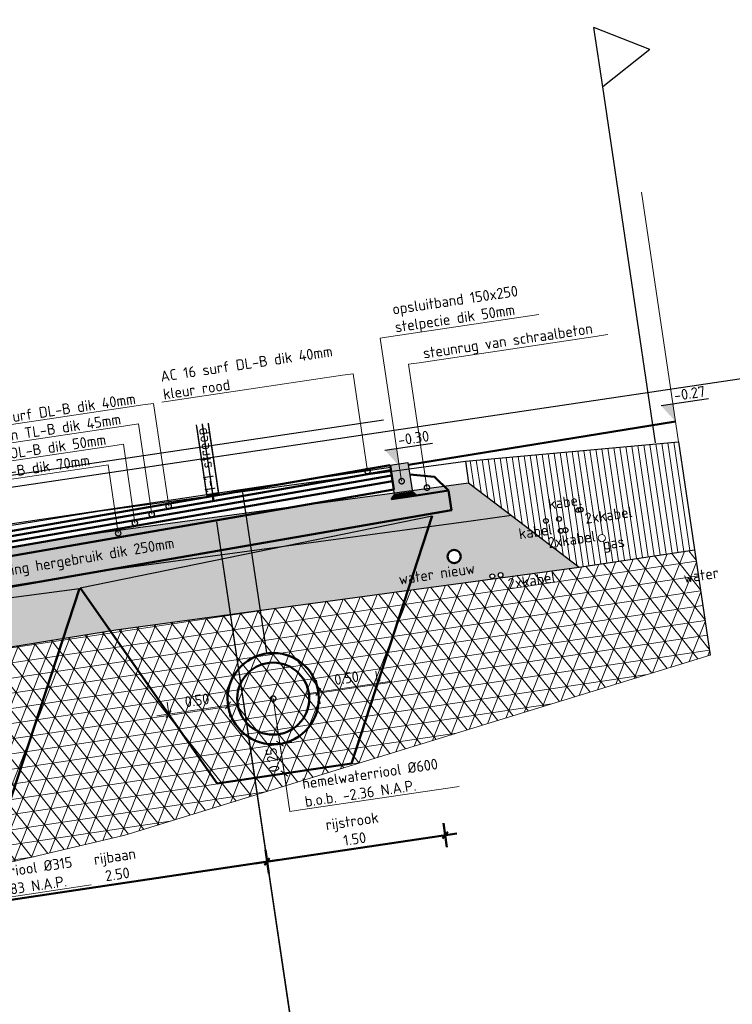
# Model space of a CAD drawing. Header units: metres. Extents: x 133846 to 269924, y 465764 to 933292.
# Tile 24 of 56: x 133868 to 133874, y 465830 to 465838. Entities that reach past the tile are written whole.
import ezdxf
from ezdxf import colors
from ezdxf.entities.mleader import LeaderData, LeaderLine
from ezdxf.lldxf.tags import DXFTag
from ezdxf.math import Vec2, Vec3

# ---------------------------------------------------------------- set-up
doc = ezdxf.new("R2010")
doc.units = ezdxf.units.M
for name, pattern in [('AL-NAP_LIJN', [15.25, 12, -1.5, 0.25, -1.5]), ('RI-HWA', [7.4, 5, -2.4]), ('XX-AFBREEK', [7, 4, -1, 1, -1])]:
    doc.linetypes.add(name, pattern=pattern)
for name, color, linetype, lineweight, true_color in [('B-OI-KL-GAS_LD-G', 40, 'KL-GAS-LD-N', 18, 0xffbf00), ('B-WE-OG-TERREIN_ERF-SD', 150, 'Continuous', 25, 0x007fff), ('N-WE-KL-WATER-GD', 5, 'KL-WATER-N', 50, 0x0000ff), ('N-WE-RI-HWA-GD', 150, 'RI-HWA', 50, 0x007fff)]:
    doc.layers.add(name, color=color, linetype=linetype, lineweight=lineweight, true_color=true_color)
for name, color, linetype, lineweight in [('B-WE-GW-AFBREEKLIJN-GD', 7, 'XX-AFBREEK', 25), ('B-WE-GW-GROND-AD-50', 253, 'Continuous', 18), ('B-WE-IE-TERREINAFSCHEIDING_NATUURLIJK_HAAG-G', 60, 'IE-TERREINAFSCHEIDING-NATUURLIJK-HAAG', 18), ('B-WE-KL-T18', 10, 'Continuous', 18), ('B-WE-MO-BODEM-AD-50', 253, 'Continuous', 18), ('B-WE-VH-VERHARDING-GD', 253, 'Continuous', 25), ('B-WE-VH-VERHARDING_FUNDERING-AD-50', 253, 'Continuous', 18), ('N-WE-GR-GROENSTROOK-GD', 90, 'Continuous', 50), ('N-WE-GW-SLEUF-GD', 90, 'Continuous', 50), ('N-WE-RI-T18', 10, 'Continuous', 18), ('N-WE-VH-KANTOPSLUITING_OPSLUITBAND-SD', 150, 'Continuous', 25), ('N-WE-VH-M', 7, 'Continuous', 18), ('N-WE-VH-VERHARDING-GD', 7, 'Continuous', 50), ('N-WE-VH-VERHARDING-T18', 10, 'Continuous', 18), ('X-XX-AL-NAP-GD', 7, 'AL-NAP_LIJN', 25), ('X-XX-AL-PEILMAAT-SD', 7, 'Continuous', 25)]:
    doc.layers.add(name, color=color, linetype=linetype, lineweight=lineweight)
doc.layers.add('X-XX-AL-HULPLIJN-G', color=30, linetype='Continuous', lineweight=18, plot=False)
doc.layers.add('X-XX-AL-HULPLIJN-GD', color=30, linetype='Continuous', lineweight=25, plot=False)
doc.styles.add('NLCS-ISO', font='NLCS-ISO.ttf')
doc.styles.add('NLCS-ISO-M50-T18', font='NLCS-ISO.ttf', dxfattribs={"height": 0.09})
doc.styles.get("Standard").update_dxf_attribs({"font": 'romand.shx'})
doc.linetypes.add('IE-TERREINAFSCHEIDING-NATUURLIJK-HAAG', pattern='A,7,-1.5,[67,NLCS.SHX,S=0.75,R=45,X=0,Y=0],-1.5', length=10)
tags = doc.linetypes.add('KL-GAS-LD-N', pattern='A,4,-1,[69,NLCS.SHX,S=0.5,R=0,X=0,Y=0],-1,4,-1,["L",Standard,S=1,R=0,X=0.25,Y=-0.5],-2', length=13).pattern_tags.tags
tags[18] = DXFTag(74, 10)
doc.linetypes.add('KL-WATER-N', pattern='A,7,-0.5,[168,NLCS.SHX,S=0.75,R=0,X=0.75,Y=0],-2', length=9.5)
doc.dimstyles.new('NLCS-M50-T18-SCHRAP_L2_H2', dxfattribs={"dimscale": 0.05, "dimtxt": 2.5, "dimasz": 1.008, "dimexe": 2, "dimexo": 2, "dimgap": 0.7, "dimtad": 1, "dimzin": 0, "dimdsep": 46, "dimtxsty": 'NLCS-ISO-M50-T18', "dimblk": 'OBLIQUE', "dimcen": 0, "dimdle": 2, "dimclrd": 256, "dimclre": 256, "dimclrt": 10, "dimazin": 0, "dimtfac": 1, "dimtdec": 3, "dimtofl": 0, "dimtmove": 0, "dimatfit": 3, "dimldrblk": 'OBLIQUE', "dimfxl": 2, "dimfxlon": 1, "dimtfillclr": 256, "dimtolj": 1, "dimtzin": 0, "dimlwd": -1, "dimlwe": -1, "dimarcsym": 0})

# ---------------------------------------------------------------- blocks, each defined once
blk = doc.blocks.new('_Oblique')
at = {"color": 0, "linetype": 'ByBlock', "lineweight": -2}
blk.add_line((-0.5, -0.5), (0.5, 0.5), dxfattribs=at)
blk = doc.blocks.new('*D156')
at = {"layer": 'Defpoints', "color": 0, "transparency": 16777216}
for p in [(133869.6815, 465832.3134), (133869.1869, 465832.2399), (133869.7741, 465831.6903)]:
    blk.add_point(p, dxfattribs=at)
at = {"layer": 'N-WE-VH-M', "transparency": 16777216}
for p, q in [((133869.6962, 465832.2145), (133869.6668, 465832.4123)), ((133869.088, 465832.2252), (133869.7804, 465832.3281)), ((133869.1869, 465832.2399), (133869.1722, 465832.3388))]:
    blk.add_line(p, q, dxfattribs=at)
at = {"layer": 'N-WE-VH-M', "transparency": 16777216, "xscale": 0.0504, "yscale": 0.0504, "zscale": 0.0504}
for p, rotation in [((133869.6815, 465832.3134), 8.452767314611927), ((133869.1869, 465832.2399), 188.4527673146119)]:
    blk.add_blockref('_Oblique', p, dxfattribs=dict(at, rotation=rotation))
at = {"layer": 'N-WE-VH-M', "color": 10, "transparency": 16777216, "insert": (133869.4224, 465832.3558), "char_height": 0.09, "attachment_point": 5, "rotation": 8.45277, "style": 'NLCS-ISO-M50-T18'}
blk.add_mtext('\\A1;0.50', dxfattribs=at)
blk = doc.blocks.new('*D157')
at = {"layer": 'Defpoints', "color": 0, "transparency": 16777216}
for p in [(133870.9278, 465832.4986), (133870.9278, 465832.4986), (133870.5258, 465831.802)]:
    blk.add_point(p, dxfattribs=at)
at = {"layer": 'N-WE-VH-M', "transparency": 16777216}
for p, q in [((133870.9278, 465832.4986), (133870.9131, 465832.5975)), ((133870.3343, 465832.4104), (133871.0267, 465832.5133)), ((133870.4479, 465832.3262), (133870.4185, 465832.524))]:
    blk.add_line(p, q, dxfattribs=at)
at = {"layer": 'N-WE-VH-M', "transparency": 16777216, "xscale": 0.0504, "yscale": 0.0504, "zscale": 0.0504}
for p, rotation in [((133870.9278, 465832.4986), 8.452767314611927), ((133870.4332, 465832.4251), 188.4527673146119)]:
    blk.add_blockref('_Oblique', p, dxfattribs=dict(at, rotation=rotation))
at = {"layer": 'N-WE-VH-M', "color": 10, "transparency": 16777216, "insert": (133870.6687, 465832.541), "char_height": 0.09, "attachment_point": 5, "rotation": 8.45277, "style": 'NLCS-ISO-M50-T18'}
blk.add_mtext('\\A1;0.50', dxfattribs=at)
blk = doc.blocks.new('_DotSmall')
at = {"color": 0, "linetype": 'ByBlock', "const_width": 0.5}
blk.add_lwpolyline([(-0.0625, 0, 1), (0.0625, 0, 1)], format="xyb", close=True, dxfattribs=at)
blk = doc.blocks.new('*D158')
at = {"layer": 'Defpoints', "color": 0, "transparency": 16777216}
for p in [(133870.1132, 465831.9934), (133869.4305, 465831.8919), (133870.7088, 465831.8292)]:
    blk.add_point(p, dxfattribs=at)
at = {"layer": 'N-WE-VH-M', "transparency": 16777216}
for p, q in [((133870.1647, 465831.6472), (133870.0985, 465832.0923)), ((133870.0143, 465831.9787), (133870.2121, 465832.0081)), ((133870.2489, 465831.7608), (133870.051, 465831.7314))]:
    blk.add_line(p, q, dxfattribs=at)
at = {"layer": 'N-WE-VH-M', "transparency": 16777216, "xscale": 0.0504, "yscale": 0.0504, "zscale": 0.0504}
for p, rotation in [((133870.1132, 465831.9934), 98.45276731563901), ((133870.15, 465831.7461), 278.452767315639)]:
    blk.add_blockref('_Oblique', p, dxfattribs=dict(at, rotation=rotation))
at = {"layer": 'N-WE-VH-M', "color": 10, "transparency": 16777216, "insert": (133870.0524, 465831.858), "char_height": 0.09, "attachment_point": 5, "rotation": 98.45277, "style": 'NLCS-ISO-M50-T18'}
blk.add_mtext('\\A1;0.25', dxfattribs=at)
blk = doc.blocks.new('SAL-PEILMAAT_INFRACAD_H01-SOD')
blk.add_line((-2, 3), (6, 3))
blk.add_solid([(-2, 3), (0, 3), (0, 0)])
at = {"style": 'NLCS-ISO'}
blk.add_attdef('...', (0.4, 3.4), '', height=1.8, dxfattribs=at)
blk = doc.blocks.new('SOG-ERFGRENS_RECHTS-D')
for p, q in [((0.433, 3.25), (0, 3.5)), ((0, 3), (0, 3.5)), ((0.433, 3.25), (0, 3)), ((0, 0), (0, 3))]:
    blk.add_line(p, q)
blk = doc.blocks.new('*U149')
blk.add_hatch(color=8).paths.add_polyline_path([(-0.15, -0.25), (0, -0.25), (0, 0), (-0.15, 0)])
at = {"layer": 'N-WE-VH-VERHARDING-GD', "linetype": 'Continuous'}
h = blk.add_hatch(dxfattribs=at)
h.set_pattern_fill('ANSI31', color=256, scale=0.005, angle=45, style=0)
h.set_pattern_definition([(90, (89116.596445, 436374.820416), (-0.015875, 3e-18), [])])
h.paths.add_polyline_path([(-0.15, -0.25), (0, -0.25), (0.03, -0.28), (-0.18, -0.28)])
at = {"flags": 128}
blk.add_lwpolyline([(-0.15, -0.25), (0, -0.25), (0, 0), (-0.15, 0)], close=True, dxfattribs=at)
at = {"layer": 'N-WE-VH-VERHARDING-GD', "linetype": 'Continuous'}
for p, q in [((-0.45, -0.28), (-0.35, -0.15)), ((-0.35, -0.15), (-0.15, -0.1)), ((-0.18, -0.28), (-0.45, -0.28))]:
    blk.add_line(p, q, dxfattribs=at)
at = {"layer": 'N-WE-VH-VERHARDING-GD', "linetype": 'Continuous', "flags": 128}
blk.add_lwpolyline([(-0.15, -0.25), (0, -0.25), (0.03, -0.28), (-0.18, -0.28)], close=True, dxfattribs=at)
blk = doc.blocks.new('*D334')
at = {"layer": 'Defpoints', "color": 0, "transparency": 16777216}
for p in [(-4.15, -0.0775), (-1.65, -0.0165), (-4.15, -3.0948)]:
    blk.add_point(p, dxfattribs=at)
at = {"layer": 'N-WE-VH-VERHARDING-GD', "transparency": 16777216}
for p, q in [((-4.15, -2.9948), (-4.15, -3.1948)), ((-1.65, -2.9948), (-1.65, -3.1948)), ((-1.55, -3.0948), (-4.25, -3.0948))]:
    blk.add_line(p, q, dxfattribs=at)
at = {"layer": 'N-WE-VH-VERHARDING-GD', "transparency": 16777216, "xscale": 0.0504, "yscale": 0.0504, "zscale": 0.0504, "rotation": 180}
blk.add_blockref('_Oblique', (-4.15, -3.0948), dxfattribs=at)
at = {"layer": 'N-WE-VH-VERHARDING-GD', "transparency": 16777216, "xscale": 0.0504, "yscale": 0.0504, "zscale": 0.0504}
blk.add_blockref('_Oblique', (-1.65, -3.0948), dxfattribs=at)
at = {"layer": 'N-WE-VH-VERHARDING-GD', "color": 10, "transparency": 16777216, "insert": (-2.9, -2.9398), "char_height": 0.09, "attachment_point": 5, "style": 'NLCS-ISO-M50-T18', "bg_fill": 3, "box_fill_scale": 1.1, "bg_fill_color": 256, "bg_fill_true_color": 13158600, "bg_fill_transparency": 0}
blk.add_mtext('\\A1;rijbaan\\P2.50', dxfattribs=at)
blk = doc.blocks.new('*D336')
at = {"layer": 'Defpoints', "color": 0, "transparency": 16777216}
for p in [(-1.65, -0.0165), (-0.15, 0), (-1.65, -3.0948)]:
    blk.add_point(p, dxfattribs=at)
at = {"layer": 'N-WE-VH-VERHARDING-GD', "transparency": 16777216}
for p, q in [((-1.65, -2.9948), (-1.65, -3.1948)), ((-0.15, -2.9948), (-0.15, -3.1948)), ((-0.05, -3.0948), (-1.75, -3.0948))]:
    blk.add_line(p, q, dxfattribs=at)
at = {"layer": 'N-WE-VH-VERHARDING-GD', "transparency": 16777216, "xscale": 0.0504, "yscale": 0.0504, "zscale": 0.0504, "rotation": 180}
blk.add_blockref('_Oblique', (-1.65, -3.0948), dxfattribs=at)
at = {"layer": 'N-WE-VH-VERHARDING-GD', "transparency": 16777216, "xscale": 0.0504, "yscale": 0.0504, "zscale": 0.0504}
blk.add_blockref('_Oblique', (-0.15, -3.0948), dxfattribs=at)
at = {"layer": 'N-WE-VH-VERHARDING-GD', "color": 10, "transparency": 16777216, "insert": (-0.9, -2.9398), "char_height": 0.09, "attachment_point": 5, "style": 'NLCS-ISO-M50-T18', "bg_fill": 3, "box_fill_scale": 1.1, "bg_fill_color": 256, "bg_fill_true_color": 13158600, "bg_fill_transparency": 0}
blk.add_mtext('\\A1;rijstrook\\P1.50', dxfattribs=at)
blk = doc.blocks.new('dwarsprofiel Muyeveld 50km')
at = {"layer": 'N-WE-VH-VERHARDING-GD'}
for points in [[(-0.15, 0.02), (-5.65, -0.114)], [(-1.6, 0.0009), (-1.7, -0.0009)], [(-0.15, -0.1851), (-0.15, 0.02)], [(-0.15, -0.02), (-5.65, -0.154)], [(-0.15, -0.065), (-5.65, -0.199)], [(-1.65, -0.0566), (-1.65, -0.0165)], [(-0.15, -0.115), (-5.65, -0.249)], [(-0.15, -0.1851), (-5.65, -0.3191)], [(0.3, -0.26), (0.3, -0.4242), (-6.4, -0.5874), (-6.4, -0.394)]]:
    blk.add_lwpolyline(points, dxfattribs=at)
at = {"layer": 'X-XX-AL-HULPLIJN-GD'}
for points in [[(-1.7, 0.5798), (-1.7, -0.01)], [(-1.65, 0.5798), (-1.65, -0.01)], [(-1.6, 0.5798), (-1.6, -0.01)], [(-0.15, 0.4), (-7.3161, 0.4)], [(-0.15, 0), (-7.3161, 0)], [(-1.4, -0.0236), (-1.4, -1.3736)], [(-1.65, -0.2334), (-1.65, -4.6212)]]:
    blk.add_lwpolyline(points, dxfattribs=at)
at = {"layer": 'N-WE-VH-KANTOPSLUITING_OPSLUITBAND-SD', "xscale": -1}
blk.add_blockref('*U149', (-0.15, 0.02), dxfattribs=at)
at = {"layer": 'N-WE-VH-VERHARDING-GD'}
dim = blk.add_linear_dim(base=(-4.15, -3.0948), p1=(-1.65, -0.0165), p2=(-4.15, -0.0775), angle=180, text='rijbaan\\P<>', dimstyle='NLCS-M50-T18-SCHRAP_L2_H2', override={"dimtfill": 1}, dxfattribs=at)
dim.commit()
dim.dimension.update_dxf_attribs({"geometry": '*D334', "text_midpoint": (-2.9, -2.9398)})
at = {"layer": 'N-WE-VH-VERHARDING-T18', "insert": (-2.8938, -0.3819), "char_height": 0.09, "attachment_point": 5, "rotation": 1.08328, "style": 'NLCS-ISO-M50-T18'}
blk.add_mtext_dynamic_manual_height_columns('fundering hergebruik dik 250mm', width=2.079466, gutter_width=0.45, heights=[0], dxfattribs=at)
at = {"layer": 'N-WE-VH-VERHARDING-GD'}
dim = blk.add_linear_dim(base=(-1.65, -3.0948), p1=(-0.15, 0), p2=(-1.65, -0.0165), angle=180, text='rijstrook\\P<>', dimstyle='NLCS-M50-T18-SCHRAP_L2_H2', override={"dimtfill": 1}, dxfattribs=at)
dim.commit()
dim.dimension.update_dxf_attribs({"geometry": '*D336', "text_midpoint": (-0.9, -2.9398)})
at = {"layer": 'N-WE-VH-VERHARDING-T18'}
ml = blk.add_multileader_mtext('Standard', dxfattribs=at)
ml.set_content('AC 16 surf DL-B dik 40mm', color=256, style='NLCS-ISO-M50-T18')
ml.set_leader_properties(color=256, linetype='ByLayer', lineweight=-1)
ml.set_arrow_properties(name='DOTSMALL')
ml.build(insert=Vec2(0, 0))
ml.multileader.update_dxf_attribs({"text_left_attachment_type": 5, "text_right_attachment_type": 5, "dogleg_length": 0.09, "arrow_head_size": 0.09})
ctx = ml.context
ctx.base_point, ctx.char_height, ctx.arrow_head_size, ctx.landing_gap_size, ctx.plane_origin = Vec3(-3.6623, 0.8198), 0.09, 0.09, 0.045, Vec3(-1.9266, -0.3073)
ctx.left_attachment, ctx.right_attachment = 5, 5
notes = []
notes.append((ctx, [(0, (1, 1, 0), (-2.0243, 0.8198), (-1, 0), 0.09, [(0, [(-2.0263, -0.0457)], 0, [])])]))
ctx.mtext.insert, ctx.mtext.flow_direction = Vec3(-3.6173, 0.9278), 5
ml = blk.add_multileader_mtext('Standard', dxfattribs=at)
ml.set_content('AC 16 bin TL-B dik 45mm', color=256, style='NLCS-ISO-M50-T18')
ml.set_leader_properties(color=256, linetype='ByLayer', lineweight=-1)
ml.set_arrow_properties(name='DOTSMALL')
ml.build(insert=Vec2(0, 0))
ml.multileader.update_dxf_attribs({"text_left_attachment_type": 5, "text_right_attachment_type": 5, "dogleg_length": 0.09, "arrow_head_size": 0.09})
ctx = ml.context
ctx.base_point, ctx.char_height, ctx.arrow_head_size, ctx.landing_gap_size, ctx.plane_origin = Vec3(-3.7313, 0.6698), 0.09, 0.09, 0.045, Vec3(-2.0766, -0.4573)
ctx.left_attachment, ctx.right_attachment = 5, 5
notes.append((ctx, [(0, (1, 1, 0), (-2.1743, 0.6698), (-1, 0), 0.09, [(0, [(-2.1761, -0.0919)], 0, [])])]))
ctx.mtext.insert, ctx.mtext.flow_direction = Vec3(-3.6863, 0.7778), 5
ml = blk.add_multileader_mtext('Standard', dxfattribs=at)
ml.set_content('AC16 base OL-B dik 50mm', color=256, style='NLCS-ISO-M50-T18')
ml.set_leader_properties(color=256, linetype='ByLayer', lineweight=-1)
ml.set_arrow_properties(name='DOTSMALL')
ml.build(insert=Vec2(0, 0))
ml.multileader.update_dxf_attribs({"text_left_attachment_type": 5, "text_right_attachment_type": 5, "dogleg_length": 0.09, "arrow_head_size": 0.09})
ctx = ml.context
ctx.base_point, ctx.char_height, ctx.arrow_head_size, ctx.landing_gap_size, ctx.plane_origin = Vec3(-3.9173, 0.5198), 0.09, 0.09, 0.045, Vec3(-2.2266, -0.6073)
ctx.left_attachment, ctx.right_attachment = 5, 5
notes.append((ctx, [(0, (1, 1, 0), (-2.3243, 0.5198), (-1, 0), 0.09, [(0, [(-2.3259, -0.1431)], 0, [])])]))
ctx.mtext.insert, ctx.mtext.flow_direction = Vec3(-3.8723, 0.6278), 5
ml = blk.add_multileader_mtext('Standard', dxfattribs=at)
ml.set_content('AC22 base OL-B dik 70mm', color=256, style='NLCS-ISO-M50-T18')
ml.set_leader_properties(color=256, linetype='ByLayer', lineweight=-1)
ml.set_arrow_properties(name='DOTSMALL')
ml.build(insert=Vec2(0, 0))
ml.multileader.update_dxf_attribs({"text_left_attachment_type": 5, "text_right_attachment_type": 5, "dogleg_length": 0.09, "arrow_head_size": 0.09})
ctx = ml.context
ctx.base_point, ctx.char_height, ctx.arrow_head_size, ctx.landing_gap_size, ctx.plane_origin = Vec3(-4.0853, 0.3698), 0.09, 0.09, 0.045, Vec3(-2.3766, -0.7573)
ctx.left_attachment, ctx.right_attachment = 5, 5
notes.append((ctx, [(0, (1, 1, 0), (-2.4743, 0.3698), (-1, 0), 0.09, [(0, [(-2.4759, -0.2067)], 0, [])])]))
ctx.mtext.insert, ctx.mtext.flow_direction = Vec3(-4.0403, 0.4778), 5
for ctx, leaders in notes:
    for number, flags, end, landing, length, lines in leaders:
        leader = LeaderData()
        leader.index, (leader.has_last_leader_line, leader.has_dogleg_vector, leader.attachment_direction) = number, flags
        leader.last_leader_point, leader.dogleg_vector, leader.dogleg_length = Vec3(end), Vec3(landing), length
        for number, points, colour, breaks in lines:
            line = LeaderLine()
            line.index, line.vertices, line.color, line.breaks = number, Vec3.list(points), colors.encode_raw_color(colour), breaks
            leader.lines.append(line)
        ctx.leaders.append(leader)
at = {"layer": 'N-WE-VH-VERHARDING-T18', "insert": (-1.65, 0.29), "char_height": 0.09, "attachment_point": 5, "rotation": 90, "style": 'NLCS-ISO-M50-T18'}
blk.add_mtext_dynamic_manual_height_columns('1-1 streep', width=2.613125, gutter_width=0.45, heights=[0], dxfattribs=at)
at = {"layer": 'N-WE-VH-VERHARDING-T18'}
ml = blk.add_multileader_mtext('Standard', dxfattribs=at)
ml.set_content('opsluitband 150x250\\Pstelpecie dik 50mm', color=256, style='NLCS-ISO-M50-T18')
ml.set_leader_properties(color=256, linetype='ByLayer', lineweight=-1)
ml.set_arrow_properties(name='DOTSMALL')
ml.build(insert=Vec2(0, 0))
ml.multileader.update_dxf_attribs({"text_left_attachment_type": 5, "text_right_attachment_type": 5, "dogleg_length": 0.09, "arrow_head_size": 0.09})
ctx = ml.context
ctx.base_point, ctx.char_height, ctx.arrow_head_size, ctx.landing_gap_size, ctx.plane_origin = Vec3(0.0132, 1.0798), 0.09, 0.09, 0.045, Vec3(-2.074, -0.0998)
ctx.left_attachment, ctx.right_attachment = 5, 5
notes = []
notes.append((ctx, [(0, (1, 1, 0), (-0.0768, 1.0798), (1, 0), 0.09, [(0, [(-0.075, -0.125)], 0, [])])]))
ctx.mtext.insert, ctx.mtext.flow_direction = Vec3(0.0582, 1.3468), 5
ctx.mtext.has_bg_fill, ctx.mtext.bg_color, ctx.mtext.bg_scale_factor, ctx.mtext.bg_transparency, ctx.mtext.use_window_bg_color = 1, -1027028792, 1.5, 0, 1
ml = blk.add_multileader_mtext('Standard', dxfattribs=at)
ml.set_content('AC 16 surf DL-B dik 40mm\\Pkleur rood', color=256, style='NLCS-ISO-M50-T18')
ml.set_leader_properties(color=256, linetype='ByLayer', lineweight=-1)
ml.set_arrow_properties(name='DOTSMALL')
ml.build(insert=Vec2(0, 0))
ml.multileader.update_dxf_attribs({"text_left_attachment_type": 5, "text_right_attachment_type": 5, "dogleg_length": 0.09, "arrow_head_size": 0.09})
ctx = ml.context
ctx.base_point, ctx.char_height, ctx.arrow_head_size, ctx.landing_gap_size, ctx.plane_origin = Vec3(-1.9804, 0.8198), 0.09, 0.09, 0.045, Vec3(-0.2447, -0.3073)
ctx.left_attachment, ctx.right_attachment = 5, 5
notes.append((ctx, [(0, (1, 1, 0), (-0.3424, 0.8198), (-1, 0), 0.09, [(0, [(-0.3443, 0)], 0, [])])]))
ctx.mtext.insert, ctx.mtext.flow_direction = Vec3(-1.9354, 1.0778), 5
for ctx, leaders in notes:
    for number, flags, end, landing, length, lines in leaders:
        leader = LeaderData()
        leader.index, (leader.has_last_leader_line, leader.has_dogleg_vector, leader.attachment_direction) = number, flags
        leader.last_leader_point, leader.dogleg_vector, leader.dogleg_length = Vec3(end), Vec3(landing), length
        for number, points, colour, breaks in lines:
            line = LeaderLine()
            line.index, line.vertices, line.color, line.breaks = number, Vec3.list(points), colors.encode_raw_color(colour), breaks
            leader.lines.append(line)
        ctx.leaders.append(leader)
ml = blk.add_multileader_mtext('Standard', dxfattribs=at)
ml.set_content('steunrug van schraalbeton', color=256, style='NLCS-ISO-M50-T18')
ml.set_leader_properties(color=256, linetype='ByLayer', lineweight=-1)
ml.set_arrow_properties(name='DOTSMALL')
ml.build(insert=Vec2(0, 0))
ml.multileader.update_dxf_attribs({"text_left_attachment_type": 5, "text_right_attachment_type": 5, "dogleg_length": 0.09, "arrow_head_size": 0.09})
ctx = ml.context
ctx.base_point, ctx.char_height, ctx.arrow_head_size, ctx.landing_gap_size, ctx.plane_origin = Vec3(0.2134, 0.8298), 0.09, 0.09, 0.045, Vec3(-1.369, -0.2625)
ctx.left_attachment, ctx.right_attachment = 5, 5
notes = []
notes.append((ctx, [(0, (1, 1, 0), (0.1234, 0.8298), (1, 0), 0.09, [(0, [(0.1257, -0.2093)], 0, [])])]))
ctx.mtext.insert, ctx.mtext.flow_direction = Vec3(0.2584, 0.9468), 5
ctx.mtext.has_bg_fill, ctx.mtext.bg_color, ctx.mtext.bg_scale_factor, ctx.mtext.bg_transparency, ctx.mtext.use_window_bg_color = 1, -1027028792, 1.5, 0, 1
for ctx, leaders in notes:
    for number, flags, end, landing, length, lines in leaders:
        leader = LeaderData()
        leader.index, (leader.has_last_leader_line, leader.has_dogleg_vector, leader.attachment_direction) = number, flags
        leader.last_leader_point, leader.dogleg_vector, leader.dogleg_length = Vec3(end), Vec3(landing), length
        for number, points, colour, breaks in lines:
            line = LeaderLine()
            line.index, line.vertices, line.color, line.breaks = number, Vec3.list(points), colors.encode_raw_color(colour), breaks
            leader.lines.append(line)
        ctx.leaders.append(leader)

msp = doc.modelspace()

# ---------------------------------------------------------------- hatches: boundary and pattern name
at = {"layer": 'B-WE-GW-GROND-AD-50'}
h = msp.add_hatch(dxfattribs=at)
h.set_pattern_fill('AGW-GROND_TEELAARDE-SO', color=256, scale=0.05, pattern_type=2)
h.set_pattern_definition([(98.4527673, (134750.019427, 465501.489536), (-0.0494568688, -0.0073497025), [])])
h.paths.add_polyline_path([(133873.4355, 465834.5091), (133871.6601, 465834.3464), (133871.6843, 465834.168), (133872.0443, 465833.8938), (133872.6069, 465833.4654), (133873.5693, 465833.6085)])
h.paths.add_polyline_path([(133872.7669, 465833.702, -1), (133872.8262, 465833.7109, -1)], flags=16)
at = {"layer": 'B-WE-MO-BODEM-AD-50'}
h = msp.add_hatch(dxfattribs=at)
h.set_pattern_fill('AMO-BODEM_ZAND-SO', color=256, scale=0.05, angle=8.45277, pattern_type=2)
h.set_pattern_definition([(45.952767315, (69394.13597, -15456.07412), (-0.017277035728, 0.094831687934), [0, -0.076, 0, -0.085, 0, -0.08125]), (15.952767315, (69394.13597, -15456.07412), (0.066785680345, 0.15258184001), [0, -0.041, 0, -0.0685, 0, -0.02625]), (335.952767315, (69394.075135, -15456.08316), (0.153974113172, 0.023167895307), [0, -0.025, 0, -0.09, 0, -0.1175]), (325.952767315, (69394.07513, -15456.08316), (0.14222295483, 0.06550122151), [0, -0.0125, 0, -0.059, 0, -0.0675])])
h.paths.add_polyline_path([(133872.0443, 465833.8938), (133871.7272, 465833.8509), (133868.6711, 465833.4371), (133865.6268, 465832.9443), (133865.3109, 465832.8932), (133864.8972, 465832.3197), (133868.7446, 465832.9425), (133871.886, 465833.3689, -0.410428), (133871.8635, 465833.3858, -1), (133871.9031, 465833.3917, -0.41801), (133871.886, 465833.3689), (133871.9552, 465833.3792, -0.409979), (133871.9328, 465833.3961, -1), (133871.9723, 465833.402, -0.41801), (133871.9552, 465833.3792), (133872.6069, 465833.4654)])
h.paths.add_polyline_path([(133865.5446, 465832.8411, -1), (133865.5841, 465832.8469, -1)], flags=16)
h.paths.add_polyline_path([(133871.6198, 465833.5607, -1), (133871.511, 465833.5445, -1)], flags=16)
h = msp.add_hatch(dxfattribs=at)
h.set_pattern_fill('AVH-FUNDERING_EPS-SO', color=256, scale=0.025, pattern_type=2)
h.set_pattern_definition([(8.452767, (134750.01943, 465501.48954), (-0.018374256, 0.123642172), []), (68.452767, (134750.01943, 465501.48954), (-0.11626439, 0.045908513), []), (128.452767, (134750.01943, 465501.48954), (-0.097890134, -0.077733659), [])])
h.paths.add_polyline_path([(133864.914, 465832.3224), (133865.0469, 465831.4279), (133866.5394, 465830.6928), (133868.8216, 465831.2312), (133873.6997, 465832.7314), (133873.5693, 465833.6085), (133872.6069, 465833.4654), (133868.7446, 465832.9425)])
at = {"layer": 'B-WE-VH-VERHARDING_FUNDERING-AD-50'}
h = msp.add_hatch(dxfattribs=at)
h.set_pattern_fill('AVH-FUNDERING_02-SO', color=256, scale=0.25, angle=8.45277, pattern_type=2)
h.set_pattern_definition([(8.452767, (132727.5117, 465610.736), (0.21053583, 0.284032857), [0.03125, -0.21875]), (98.452767, (132727.5117, 465610.736), (-0.284032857, 0.21053583), [0.03125, -0.21875]), (143.452767, (132727.5426, 465610.7406), (-0.247284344, -0.036748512), [0.044194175, -0.309359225]), (8.452767, (132727.52193, 465610.8797), (0.21053583, 0.284032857), [0.03125, -0.21875]), (53.452767, (132727.53968, 465610.86654), (-0.036748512, 0.247284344), [0.022097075, -0.3314563]), (143.452767, (132727.53968, 465610.86654), (-0.247284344, -0.036748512), [0.022097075, -0.3314563]), (8.452767, (132727.60548, 465610.9553), (0.21053583, 0.284032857), [0.044194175, -0.205805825]), (53.452767, (132727.60548, 465610.9553), (-0.036748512, 0.247284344), [0.03125, -0.3223034]), (143.452767, (132727.64919, 465610.9618), (-0.247284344, -0.036748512), [0.03125, -0.3223034]), (98.452767, (132727.67251, 465610.8231), (-0.284032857, 0.21053583), [0.03125, -0.21875]), (53.452767, (132727.67251, 465610.82309), (-0.036748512, 0.247284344), [0.022097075, -0.3314563]), (143.452767, (132727.68567, 465610.84084), (-0.247284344, -0.036748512), [0.022097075, -0.3314563]), (8.452767, (132727.53342, 465610.80242), (0.21053583, 0.284032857), [0.015625, -0.209375]), (8.452767, (132727.7097, 465610.8918), (0.21053583, 0.284032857), [0.015625, -0.209375]), (98.452767, (132727.62782, 465610.91123), (-0.284032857, 0.21053583), [0.015625, -0.209375]), (143.452767, (132727.6794, 465610.77672), (-0.247284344, -0.036748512), [0.022097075, -0.3314563]), (143.452767, (132727.54595, 465610.93065), (-0.247284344, -0.036748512), [0.022097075, -0.3314563]), (53.452767, (132727.61555, 465610.83437), (-0.036748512, 0.247284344), [0.022097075, -0.3314563]), (98.452767, (132727.5921, 465610.77955), (-0.284032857, 0.21053583), [0.00390625, -0.24609375]), (98.452767, (132727.5882, 465610.8856), (-0.284032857, 0.21053583), [0.00390625, -0.24609375]), (98.452767, (132727.6978, 465610.94532), (-0.284032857, 0.21053583), [0.00390625, -0.24609375]), (98.452767, (132727.72118, 465610.81453), (-0.284032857, 0.21053583), [0.00390625, -0.24609375])])
h.paths.add_polyline_path([(133871.7272, 465833.8509), (133868.6711, 465833.4371), (133865.6268, 465832.9443), (133865.3109, 465832.8932), (133865.5756, 465833.2602), (133868.6241, 465833.7536), (133871.6843, 465834.168), (133872.0443, 465833.8938)])

# ---------------------------------------------------------------- linework, layer by layer
for centre in [(133872.4393, 465833.8657), (133872.6001, 465833.9401), (133872.6198, 465833.943), (133872.3305, 465833.8495), (133872.454, 465833.7667), (133872.4935, 465833.7726), (133871.8833, 465833.3888), (133871.9526, 465833.399)]:
    msp.add_circle(centre, 0.02)
at = {"layer": 'B-OI-KL-GAS_LD-G'}
msp.add_circle((133872.7965, 465833.7064), 0.03, dxfattribs=at)
at = {"layer": 'B-WE-GW-AFBREEKLIJN-GD'}
msp.add_lwpolyline([(133873.4355, 465834.5091), (133873.6997, 465832.7314)], dxfattribs=at)
at = {"layer": 'B-WE-IE-TERREINAFSCHEIDING_NATUURLIJK_HAAG-G'}
msp.add_lwpolyline([(133873.4355, 465834.5091), (133873.1268, 465836.5863)], dxfattribs=at)
at = {"layer": 'B-WE-VH-VERHARDING-GD'}
for points in [[(133871.6601, 465834.3464), (133873.4355, 465834.5091)], [(133865.5469, 465833.4379), (133868.5976, 465833.9317), (133871.6601, 465834.3464)], [(133871.6601, 465834.3464), (133871.6843, 465834.168)], [(133872.0443, 465833.8938), (133872.6069, 465833.4654), (133873.5693, 465833.6085)], [(133864.8972, 465832.3197), (133868.7446, 465832.9425), (133872.6069, 465833.4654)]]:
    msp.add_lwpolyline(points, dxfattribs=at)
msp.add_lwpolyline([(133871.7272, 465833.8509), (133868.6711, 465833.4371), (133865.6268, 465832.9443), (133865.3109, 465832.8932), (133865.5756, 465833.2602), (133868.6241, 465833.7536), (133871.6843, 465834.168), (133872.0443, 465833.8938)], close=True, dxfattribs=at)
at = {"layer": 'N-WE-GR-GROENSTROOK-GD'}
msp.add_lwpolyline([(133873.4106, 465834.6764), (133871.1838, 465834.3153)], dxfattribs=at)
at = {"layer": 'N-WE-GW-SLEUF-GD'}
for p, q in [((133870.7088, 465831.8292), (133871.3832, 465833.891)), ((133867.6889, 465830.9861), (133868.4417, 465833.2876)), ((133868.449, 465833.2927), (133869.5909, 465831.663)), ((133869.5909, 465831.663), (133870.7088, 465831.8292))]:
    msp.add_line(p, q, dxfattribs=at)
at = {"layer": 'N-WE-KL-WATER-GD'}
msp.add_circle((133871.5654, 465833.5526), 0.055, dxfattribs=at)
at = {"layer": 'N-WE-RI-HWA-GD', "linetype": 'Continuous'}
for radius in [0.38, 0.3]:
    msp.add_circle((133870.0573, 465832.3693), radius, dxfattribs=at)
at = {"layer": 'X-XX-AL-HULPLIJN-G'}
msp.add_lwpolyline([(133865.0469, 465831.4279), (133866.5394, 465830.6928), (133868.8216, 465831.2312), (133873.6997, 465832.7314), (133873.5693, 465833.6085)], dxfattribs=at)
at = {"layer": 'X-XX-AL-HULPLIJN-GD'}
for points in [[(133870.9763, 465834.6896), (133863.888, 465833.6362)], [(133869.4152, 465834.6495), (133869.5019, 465834.0661)], [(133869.4647, 465834.6568), (133869.5514, 465834.0734)], [(133869.5141, 465834.6642), (133869.6008, 465834.0808)], [(133871.0351, 465834.2939), (133863.9468, 465833.2405)], [(133869.8021, 465834.0868), (133870.0006, 465832.7514)], [(133869.5857, 465833.8425), (133870.2306, 465829.5024)]]:
    msp.add_lwpolyline(points, dxfattribs=at)
at = {"layer": 'X-XX-AL-HULPLIJN-GD', "flags": 128}
for points in [[(133868.449, 465833.2927), (133871.3832, 465833.891)], [(133865.37, 465832.8808), (133868.4417, 465833.2876)]]:
    msp.add_lwpolyline(points, dxfattribs=at)
at = {"layer": 'X-XX-AL-NAP-GD'}
msp.add_lwpolyline([(133879.6471, 465835.877), (133859.6329, 465832.9027)], dxfattribs=at)

# ---------------------------------------------------------------- block references
at = {"layer": 'B-WE-OG-TERREIN_ERF-SD', "rotation": 8.452767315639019}
msp.add_blockref('SOG-ERFGRENS_RECHTS-D', (133873.2446, 465834.4985), dxfattribs=at)
at = {"layer": 'X-XX-AL-PEILMAAT-SD', "xscale": 0.05, "yscale": 0.05, "zscale": 0.05, "rotation": 8.452767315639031}
for p, values in [((133873.4106, 465834.6764), {'...': '-0.27'}), ((133871.1092, 465834.3049), {'...': '-0.30'})]:
    msp.add_blockref('SAL-PEILMAAT_INFRACAD_H01-SOD', p, dxfattribs=at).add_auto_attribs(values)

# ---------------------------------------------------------------- texts
at = {"layer": 'B-WE-KL-T18', "char_height": 0.09, "attachment_point": 3, "rotation": 8.45277, "style": 'NLCS-ISO-M50-T18'}
for s, insert in [('kabel', (133872.6222, 465834.0735)), ('2xkabel', (133873.0439, 465833.9724)), ('kabel', (133872.3757, 465833.827)), ('2xkabel', (133872.736, 465833.7694)), ('gas', (133872.9785, 465833.7238)), ('water nieuw', (133871.7304, 465833.5017)), ('2xkabel', (133872.4019, 465833.4273)), ('water', (133873.7634, 465833.4649))]:
    msp.add_mtext_dynamic_manual_height_columns(s, width=1.034148, gutter_width=12.5, heights=[0], dxfattribs=dict(at, insert=insert))

# ---------------------------------------------------------------- dimensions: what is measured, and where the dimension line sits
at = {"layer": 'N-WE-VH-M'}
for base, p1, p2, angle, picture, middle in [((133870.9278, 465832.4986), (133870.5258, 465831.802), (133870.9278, 465832.4986), 8.45277, '*D157', (133870.6805, 465832.4619)), ((133869.6815, 465832.3134), (133869.1869, 465832.2399), (133869.7741, 465831.6903), 8.45277, '*D156', (133869.4342, 465832.2767)), ((133870.1132, 465831.9934), (133870.7088, 465831.8292), (133869.4305, 465831.8919), 98.45277, '*D158', (133870.1316, 465831.8698))]:
    dim = msp.add_linear_dim(base=base, p1=p1, p2=p2, angle=angle, dimstyle='NLCS-M50-T18-SCHRAP_L2_H2', dxfattribs=at)
    dim.commit()
    dim.dimension.update_dxf_attribs({"geometry": picture, "text_midpoint": middle, "dimtype": 160})

# ---------------------------------------------------------------- leaders
at = {"layer": 'N-WE-RI-T18'}
ml = msp.add_multileader_mtext('Standard', dxfattribs=at)
ml.set_content('hemelwaterriool %%C600\\Pb.o.b. -2.36 N.A.P.', color=256, style='NLCS-ISO-M50-T18')
ml.set_leader_properties(color=256, linetype='ByLayer', lineweight=-1)
ml.set_arrow_properties(name='DOTSMALL')
ml.build(insert=Vec2(0, 0))
ml.multileader.update_dxf_attribs({"text_left_attachment_type": 5, "text_right_attachment_type": 5, "dogleg_length": 0.09, "arrow_head_size": 0.09})
ctx = ml.context
ctx.base_point, ctx.char_height, ctx.arrow_head_size, ctx.landing_gap_size, ctx.plane_origin, ctx.plane_x_axis, ctx.plane_y_axis = Vec3(133870.286, 465831.4427), 0.09, 0.09, 0.045, Vec3(133870.1014, 465832.0725), Vec3(0.989137, 0.146994), Vec3(-0.146994, 0.989137)
ctx.left_attachment, ctx.right_attachment = 5, 5
notes = []
notes.append((ctx, [(0, (1, 1, 0), (133870.197, 465831.4295), (0.989137, 0.146994), 0.09, [(0, [(133870.0573, 465832.3693)], 0, [])])]))
ctx.mtext.insert, ctx.mtext.text_direction, ctx.mtext.rotation, ctx.mtext.flow_direction = Vec3(133870.2926, 465831.7045), Vec3(0.989137, 0.146994), 0.147529, 5
ml = msp.add_multileader_mtext('Standard', dxfattribs=at)
ml.set_content('vuilwaterriool %%C315\\Pb.o.b. -2.83 N.A.P.', color=256, style='NLCS-ISO-M50-T18')
ml.set_leader_properties(color=256, linetype='ByLayer', lineweight=-1)
ml.set_arrow_properties(name='DOTSMALL')
ml.build(insert=Vec2(0, 0))
ml.multileader.update_dxf_attribs({"text_left_attachment_type": 5, "text_right_attachment_type": 5, "dogleg_length": 0.09, "arrow_head_size": 0.09})
ctx = ml.context
ctx.base_point, ctx.char_height, ctx.arrow_head_size, ctx.landing_gap_size, ctx.plane_origin, ctx.plane_x_axis, ctx.plane_y_axis = Vec3(133867.3717, 465830.6445), 0.09, 0.09, 0.045, Vec3(133867.1987, 465831.1963), Vec3(0.989137, 0.146994), Vec3(-0.146994, 0.989137)
ctx.left_attachment, ctx.right_attachment = 5, 5
notes.append((ctx, [(0, (1, 1, 0), (133867.2827, 465830.6312), (0.989137, 0.146994), 0.09, [(0, [(133867.18, 465831.3224)], 0, [])])]))
ctx.mtext.insert, ctx.mtext.text_direction, ctx.mtext.rotation, ctx.mtext.flow_direction = Vec3(133867.3783, 465830.9063), Vec3(0.989137, 0.146994), 0.147529, 5
for ctx, leaders in notes:
    for number, flags, end, landing, length, lines in leaders:
        leader = LeaderData()
        leader.index, (leader.has_last_leader_line, leader.has_dogleg_vector, leader.attachment_direction) = number, flags
        leader.last_leader_point, leader.dogleg_vector, leader.dogleg_length = Vec3(end), Vec3(landing), length
        for number, points, colour, breaks in lines:
            line = LeaderLine()
            line.index, line.vertices, line.color, line.breaks = number, Vec3.list(points), colors.encode_raw_color(colour), breaks
            leader.lines.append(line)
        ctx.leaders.append(leader)

# ---------------------------------------------------------------- next in the draw order: block references
at = {"layer": 'N-WE-VH-VERHARDING-GD', "rotation": 8.452767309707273}
msp.add_blockref('dwarsprofiel Muyeveld 50km', (133871.1838, 465834.3153), dxfattribs=at)

doc.saveas('drawing.dxf')
